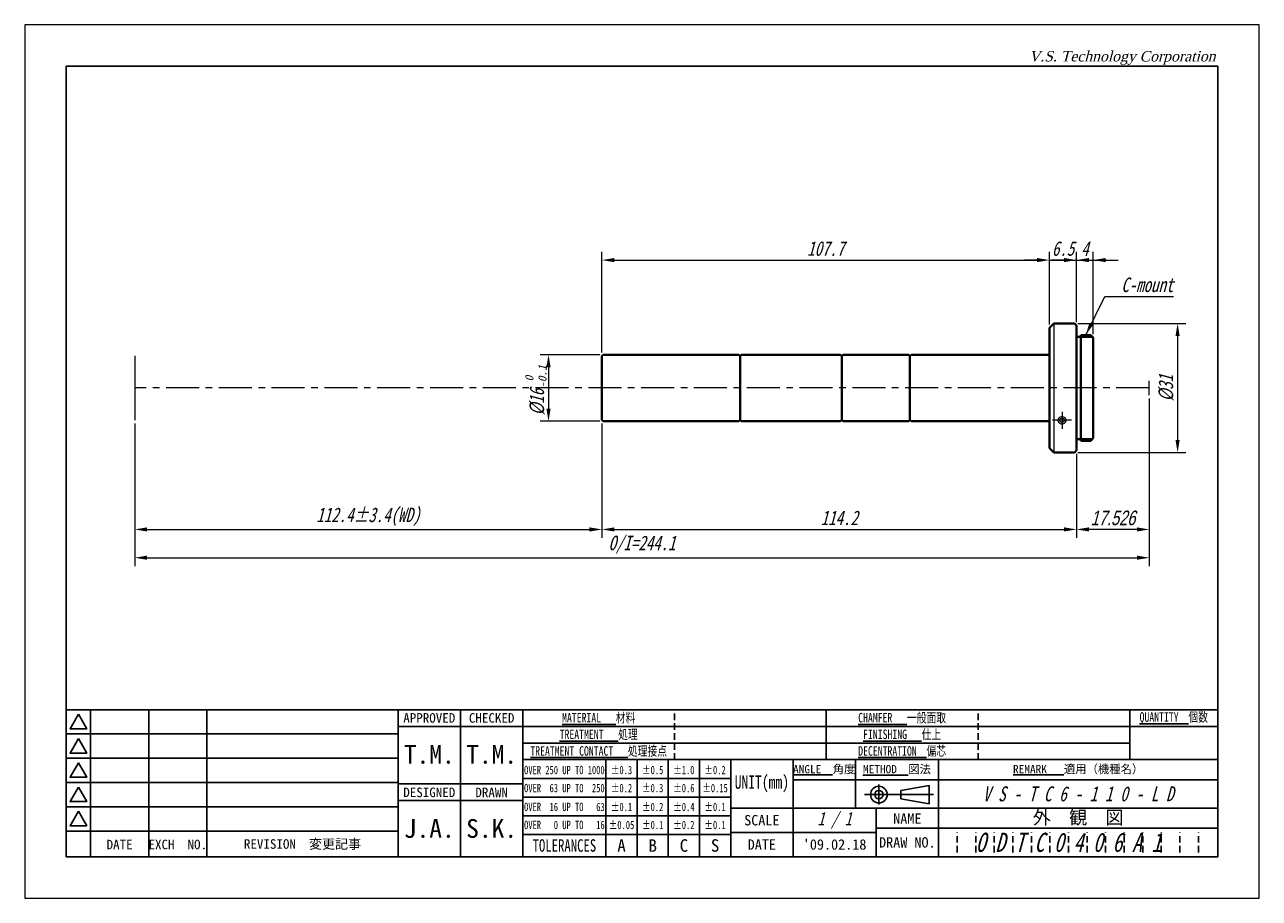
# Model space of a CAD drawing. Header units: millimetres. Extents: x 0 to 297, y 0 to 210.
import ezdxf

# ---------------------------------------------------------------- set-up
doc = ezdxf.new("R2010")
doc.units = ezdxf.units.MM
doc.header["$LTSCALE"] = 0.25
doc.linetypes.add('CENTER', pattern=[50.8, 31.75, -6.35, 6.35, -6.35])
doc.linetypes.add('HIDDEN', pattern=[9.525, 6.35, -3.175])
for name, color, linetype, lineweight in [('11-太線', 7, 'Continuous', 40), ('12-中線', 7, 'Continuous', 20), ('2-中心線', 5, 'CENTER', 20), ('4-寸法線', 5, 'Continuous', 20), ('5-文字', 5, 'Continuous', 20), ('6-図面枠', 5, 'Continuous', 25), ('補助線', 254, 'Continuous', 0)]:
    doc.layers.add(name, color=color, linetype=linetype, lineweight=lineweight)
doc.styles.add('(TNK)aSS', font='MS Gothic.ttf', dxfattribs={"width": 0.75, "oblique": 15, "height": 3.5})
doc.styles.add('italic_01', font='MS Gothic.ttf', dxfattribs={"width": 0.75, "oblique": 15, "height": 2})
doc.styles.add('narrow_01', font='MS Gothic.ttf', dxfattribs={"width": 0.75, "height": 2})
doc.styles.add('VST', font='CENTURY.TTF', dxfattribs={"oblique": 15, "height": 2.5})
doc.dimstyles.new('TMIZO', dxfattribs={"dimscale": 0, "dimtxt": 3.5, "dimasz": 3, "dimexe": 2, "dimexo": 0.8, "dimgap": 1, "dimtad": 3, "dimtoh": 1, "dimdec": 1, "dimrnd": 0.005, "dimdsep": 46, "dimtxsty": '(TNK)aSS', "dimcen": 0, "dimclrd": 7, "dimclre": 7, "dimclrt": 7, "dimaunit": 1, "dimadec": 0, "dimazin": 2, "dimtfac": 1, "dimtdec": 1, "dimtmove": 0, "dimatfit": 3, "dimfxl": 1, "dimtolj": 1, "dimtzin": 0, "dimlwd": -1, "dimlwe": -1, "dimarcsym": 0})

# ---------------------------------------------------------------- blocks, each defined once
blk = doc.blocks.new('*D3')
at = {"layer": '4-寸法線', "color": 7}
for p, q in [((270.54, 120.13), (270.54, 79.87)), ((26.46, 114.17), (26.46, 79.87)), ((29.46, 81.87), (267.54, 81.87))]:
    blk.add_line(p, q, dxfattribs=at)
for points in [[(29.46, 82.37), (29.46, 81.37), (26.46, 81.87)], [(267.54, 82.37), (267.54, 81.37), (270.54, 81.87)]]:
    blk.add_solid(points, dxfattribs=at)
at = {"layer": 'Defpoints', "color": 0}
for p in [(270.54, 120.93), (26.46, 114.97), (270.54, 81.87)]:
    blk.add_point(p, dxfattribs=at)
at = {"layer": '4-寸法線', "color": 7, "insert": (148.5, 84.99), "char_height": 3.5, "attachment_point": 5, "style": '(TNK)aSS'}
blk.add_mtext('\\A1;O/I=244.1', dxfattribs=at)
blk = doc.blocks.new('*D4')
at = {"layer": '4-寸法線', "color": 7}
for p, q in [((138.86, 114.17), (138.86, 86.67)), ((253.04, 106.87), (253.04, 86.67)), ((141.86, 88.67), (250.04, 88.67))]:
    blk.add_line(p, q, dxfattribs=at)
for points in [[(141.86, 89.17), (141.86, 88.17), (138.86, 88.67)], [(250.04, 89.17), (250.04, 88.17), (253.04, 88.67)]]:
    blk.add_solid(points, dxfattribs=at)
at = {"layer": 'Defpoints', "color": 0}
for p in [(138.86, 114.97), (253.04, 107.67), (253.04, 88.67)]:
    blk.add_point(p, dxfattribs=at)
at = {"layer": '4-寸法線', "color": 7, "insert": (195.95, 91.42), "char_height": 3.5, "attachment_point": 5, "style": '(TNK)aSS'}
blk.add_mtext('\\A1;114.2', dxfattribs=at)
blk = doc.blocks.new('*D5')
at = {"layer": '4-寸法線', "color": 7}
for p, q in [((26.46, 114.17), (26.46, 86.67)), ((138.86, 114.17), (138.86, 86.67)), ((29.46, 88.67), (135.86, 88.67))]:
    blk.add_line(p, q, dxfattribs=at)
for points in [[(29.46, 89.17), (29.46, 88.17), (26.46, 88.67)], [(135.86, 89.17), (135.86, 88.17), (138.86, 88.67)]]:
    blk.add_solid(points, dxfattribs=at)
at = {"layer": 'Defpoints', "color": 0}
for p in [(26.46, 114.97), (138.86, 114.97), (138.86, 88.67)]:
    blk.add_point(p, dxfattribs=at)
at = {"layer": '4-寸法線', "color": 7, "insert": (82.66, 91.71), "char_height": 3.5, "attachment_point": 5, "style": '(TNK)aSS'}
blk.add_mtext('\\A1;112.4±3.4(WD)', dxfattribs=at)
blk = doc.blocks.new('*D6')
at = {"layer": '4-寸法線', "color": 7}
for p, q in [((138.86, 131.17), (138.86, 155.42)), ((246.54, 137.97), (246.54, 155.42)), ((141.86, 153.42), (243.54, 153.42))]:
    blk.add_line(p, q, dxfattribs=at)
for points in [[(141.86, 153.92), (141.86, 152.92), (138.86, 153.42)], [(243.54, 153.92), (243.54, 152.92), (246.54, 153.42)]]:
    blk.add_solid(points, dxfattribs=at)
at = {"layer": 'Defpoints', "color": 0}
for p in [(246.54, 153.42), (246.54, 137.17), (138.86, 130.37)]:
    blk.add_point(p, dxfattribs=at)
at = {"layer": '4-寸法線', "color": 7, "insert": (192.7, 156.17), "char_height": 3.5, "attachment_point": 5, "style": '(TNK)aSS'}
blk.add_mtext('\\A1;107.7', dxfattribs=at)
blk = doc.blocks.new('*D9')
at = {"layer": '4-寸法線', "color": 7}
for p, q in [((138.36, 130.67), (124.01, 130.67)), ((126.01, 127.67), (126.01, 117.67)), ((138.36, 114.67), (124.01, 114.67))]:
    blk.add_line(p, q, dxfattribs=at)
for points in [[(125.51, 127.67), (126.51, 127.67), (126.01, 130.67)], [(125.51, 117.67), (126.51, 117.67), (126.01, 114.67)]]:
    blk.add_solid(points, dxfattribs=at)
at = {"layer": 'Defpoints', "color": 0}
for p in [(139.16, 130.67), (126.01, 114.67), (139.16, 114.67)]:
    blk.add_point(p, dxfattribs=at)
at = {"layer": '4-寸法線', "color": 7, "insert": (123.26, 119.31), "char_height": 3.5, "attachment_point": 5, "rotation": 90, "style": '(TNK)aSS'}
blk.add_mtext('\\A1;{\\fMS UI Gothic|b0|i0|c128|p17;%%c}16', dxfattribs=at)
blk = doc.blocks.new('*D10')
at = {"layer": '4-寸法線', "color": 7}
for p, q in [((253.34, 138.17), (279.34, 138.17)), ((277.34, 135.17), (277.34, 110.17)), ((253.34, 107.17), (279.34, 107.17))]:
    blk.add_line(p, q, dxfattribs=at)
for points in [[(276.84, 135.17), (277.84, 135.17), (277.34, 138.17)], [(276.84, 110.17), (277.84, 110.17), (277.34, 107.17)]]:
    blk.add_solid(points, dxfattribs=at)
at = {"layer": 'Defpoints', "color": 0}
for p in [(252.54, 138.17), (252.54, 107.17), (277.34, 107.17)]:
    blk.add_point(p, dxfattribs=at)
at = {"layer": '4-寸法線', "color": 7, "insert": (274.59, 122.67), "char_height": 3.5, "attachment_point": 5, "rotation": 90, "style": '(TNK)aSS'}
blk.add_mtext('\\A1;{\\fMS UI Gothic|b0|i0|c128|p17;%%c}31', dxfattribs=at)
blk = doc.blocks.new('*D11')
at = {"layer": '4-寸法線', "color": 7}
for p, q in [((246.54, 137.97), (246.54, 155.42)), ((253.04, 138.47), (253.04, 155.42)), ((243.54, 153.42), (240.54, 153.42)), ((246.54, 153.42), (253.04, 153.42)), ((256.04, 153.42), (259.04, 153.42))]:
    blk.add_line(p, q, dxfattribs=at)
for points in [[(243.54, 153.92), (243.54, 152.92), (246.54, 153.42)], [(256.04, 153.92), (256.04, 152.92), (253.04, 153.42)]]:
    blk.add_solid(points, dxfattribs=at)
at = {"layer": 'Defpoints', "color": 0}
for p in [(253.04, 153.42), (246.54, 137.17), (253.04, 137.67)]:
    blk.add_point(p, dxfattribs=at)
at = {"layer": '4-寸法線', "color": 7, "insert": (249.79, 156.17), "char_height": 3.5, "attachment_point": 5, "style": '(TNK)aSS'}
blk.add_mtext('\\A1;6.5', dxfattribs=at)
blk = doc.blocks.new('*D12')
at = {"layer": '4-寸法線', "color": 7}
for p, q in [((253.04, 138.47), (253.04, 155.42)), ((257.04, 135.57), (257.04, 155.42)), ((250.04, 153.42), (247.04, 153.42)), ((253.04, 153.42), (257.04, 153.42)), ((260.04, 153.42), (263.04, 153.42))]:
    blk.add_line(p, q, dxfattribs=at)
for points in [[(250.04, 153.92), (250.04, 152.92), (253.04, 153.42)], [(260.04, 153.92), (260.04, 152.92), (257.04, 153.42)]]:
    blk.add_solid(points, dxfattribs=at)
at = {"layer": 'Defpoints', "color": 0}
for p in [(257.04, 153.42), (253.04, 137.67), (257.04, 134.77)]:
    blk.add_point(p, dxfattribs=at)
at = {"layer": '4-寸法線', "color": 7, "insert": (255.04, 156.17), "char_height": 3.5, "attachment_point": 5, "style": '(TNK)aSS'}
blk.add_mtext('\\A1;4', dxfattribs=at)
blk = doc.blocks.new('*D13')
at = {"layer": '4-寸法線', "color": 7}
for p, q in [((270.54, 120.13), (270.54, 86.67)), ((253.04, 106.87), (253.04, 86.67)), ((267.54, 88.67), (256.04, 88.67))]:
    blk.add_line(p, q, dxfattribs=at)
for points in [[(256.04, 89.17), (256.04, 88.17), (253.04, 88.67)], [(267.54, 89.17), (267.54, 88.17), (270.54, 88.67)]]:
    blk.add_solid(points, dxfattribs=at)
at = {"layer": 'Defpoints', "color": 0}
for p in [(270.54, 120.93), (253.04, 107.67), (253.04, 88.67)]:
    blk.add_point(p, dxfattribs=at)
at = {"layer": '4-寸法線', "color": 7, "insert": (261.79, 91.42), "char_height": 3.5, "attachment_point": 5, "style": '(TNK)aSS'}
blk.add_mtext('\\A1;{\\fMS UI Gothic|b0|i0|c0|p17;17.526}', dxfattribs=at)

msp = doc.modelspace()

# ---------------------------------------------------------------- linework, layer by layer
at = {"layer": '11-太線', "color": 0}
for p, q in [((246.54, 137.17), (247.54, 138.17)), ((246.54, 108.17), (246.54, 137.17)), ((252.54, 138.17), (247.54, 138.17)), ((252.54, 138.17), (253.04, 137.67)), ((253.04, 107.67), (253.04, 137.67)), ((254.04, 134.97), (253.04, 134.97)), ((254.04, 109.97), (254.04, 135.37)), ((254.04, 135.37), (256.44, 135.37)), ((256.84, 134.97), (254.04, 134.97)), ((256.44, 135.37), (257.04, 134.77)), ((257.04, 110.57), (257.04, 134.77)), ((138.86, 130.37), (139.16, 130.67)), ((138.86, 130.37), (138.86, 114.97)), ((139.16, 130.67), (171.79, 130.67)), ((171.79, 130.67), (172.09, 130.37)), ((172.09, 130.37), (172.39, 130.67)), ((172.09, 114.97), (172.09, 130.37)), ((196.29, 130.67), (172.39, 130.67)), ((196.29, 130.67), (196.59, 130.37)), ((196.89, 130.67), (196.59, 130.37)), ((196.59, 114.97), (196.59, 130.37)), ((196.89, 130.67), (212.67, 130.67)), ((212.97, 130.37), (212.67, 130.67)), ((212.97, 130.37), (213.27, 130.67)), ((212.97, 130.37), (212.97, 114.97)), ((246.54, 130.67), (213.27, 130.67)), ((138.86, 114.97), (139.16, 114.67)), ((139.16, 114.67), (171.79, 114.67)), ((171.79, 114.67), (172.09, 114.97)), ((172.09, 114.97), (172.39, 114.67)), ((172.39, 114.67), (196.29, 114.67)), ((196.29, 114.67), (196.59, 114.97)), ((196.89, 114.67), (196.59, 114.97)), ((196.89, 114.67), (212.67, 114.67)), ((212.97, 114.97), (212.67, 114.67)), ((212.97, 114.97), (213.27, 114.67)), ((246.54, 114.67), (213.27, 114.67)), ((254.04, 110.37), (253.04, 110.37)), ((256.84, 110.37), (254.04, 110.37)), ((254.04, 109.97), (256.44, 109.97)), ((256.44, 109.97), (257.04, 110.57)), ((246.54, 108.17), (247.54, 107.17)), ((252.54, 107.17), (247.54, 107.17)), ((252.54, 107.17), (253.04, 107.67))]:
    msp.add_line(p, q, dxfattribs=at)
at = {"layer": '12-中線', "color": 0}
msp.add_line((247.54, 138.17), (247.54, 107.17), dxfattribs=at)
for points in [[(249.54, 115.77), (249.33, 115.75), (249.13, 115.69), (248.95, 115.6), (248.79, 115.49), (248.67, 115.34), (248.59, 115.18), (248.54, 115.01), (248.54, 114.83), (248.59, 114.65), (248.67, 114.49), (248.79, 114.35), (248.95, 114.23), (249.13, 114.14), (249.33, 114.09), (249.54, 114.07), (249.75, 114.09), (249.94, 114.14), (250.13, 114.23), (250.28, 114.35), (250.4, 114.49), (250.49, 114.65), (250.53, 114.83), (250.53, 115.01), (250.49, 115.18), (250.4, 115.34), (250.28, 115.49), (250.13, 115.6), (249.94, 115.69), (249.75, 115.75)], [(249.54, 115.37), (249.41, 115.36), (249.29, 115.33), (249.19, 115.28), (249.09, 115.22), (249.02, 115.14), (248.97, 115.06), (248.94, 114.96), (248.94, 114.87), (248.97, 114.78), (249.02, 114.69), (249.09, 114.62), (249.19, 114.55), (249.29, 114.51), (249.41, 114.48), (249.54, 114.47), (249.66, 114.48), (249.78, 114.51), (249.89, 114.55), (249.98, 114.62), (250.06, 114.69), (250.11, 114.78), (250.13, 114.87), (250.13, 114.96), (250.11, 115.06), (250.06, 115.14), (249.98, 115.22), (249.89, 115.28), (249.78, 115.33), (249.66, 115.36)]]:
    msp.add_lwpolyline(points, close=True, dxfattribs=at)
at = {"layer": '2-中心線', "color": 0}
for p, q in [((270.54, 122.67), (26.46, 122.67)), ((270.54, 120.93), (270.54, 124.4)), ((249.54, 116.93), (249.54, 112.89)), ((251.84, 114.92), (247.26, 114.92))]:
    msp.add_line(p, q, dxfattribs=at)
at = {"layer": '4-寸法線', "color": 0}
msp.add_line((26.46, 130.37), (26.46, 114.97), dxfattribs=at)
at = {"layer": '6-図面枠'}
for p, q in [((10, 200), (10, 10)), ((287, 200), (10, 200)), ((287, 10), (287, 200)), ((287, 45.33), (10, 45.33)), ((15.83, 45.33), (15.83, 10)), ((29.83, 45.33), (29.83, 10)), ((43.83, 45.33), (43.83, 10)), ((89.83, 45.33), (89.83, 10)), ((104.83, 45.33), (104.83, 10)), ((119.83, 45.33), (119.83, 10)), ((192.83, 33.33), (192.83, 45.33)), ((265.83, 33.33), (265.83, 45.33)), ((15.83, 39.5), (10, 39.5)), ((29.83, 39.5), (15.83, 39.5)), ((43.83, 39.5), (29.83, 39.5)), ((89.83, 39.5), (43.83, 39.5)), ((287, 41.33), (89.83, 41.33)), ((265.83, 37.33), (119.83, 37.33)), ((15.83, 33.67), (10, 33.67)), ((29.83, 33.67), (15.83, 33.67)), ((43.83, 33.67), (29.83, 33.67)), ((89.83, 33.67), (43.83, 33.67)), ((287, 33.33), (119.83, 33.33)), ((139.83, 10), (139.83, 33.33)), ((147.33, 10), (147.33, 33.33)), ((154.83, 10), (154.83, 33.33)), ((162.33, 10), (162.33, 33.33)), ((169.83, 10), (169.83, 33.33)), ((184.83, 21.67), (184.83, 33.33)), ((199.83, 21.67), (199.83, 33.33)), ((219.83, 10), (219.83, 33.33)), ((15.83, 27.83), (10, 27.83)), ((29.83, 27.83), (15.83, 27.83)), ((43.83, 27.83), (29.83, 27.83)), ((89.83, 27.83), (43.83, 27.83)), ((119.83, 27.5), (89.83, 27.5)), ((169.83, 28.83), (119.83, 28.83)), ((287, 28.5), (184.83, 28.5)), ((205.48, 27.33), (205.48, 22.53)), ((217.6, 27.15), (210.8, 25.94)), ((217.6, 24.93), (217.6, 27.15)), ((169.83, 24.33), (119.83, 24.33)), ((202, 24.93), (218.66, 24.93)), ((210.8, 24.93), (210.8, 25.94)), ((210.8, 24.93), (210.8, 23.91)), ((217.6, 22.7), (210.8, 23.91)), ((217.6, 24.93), (217.6, 22.7)), ((15.83, 22), (10, 22)), ((29.83, 22), (15.83, 22)), ((43.83, 22), (29.83, 22)), ((89.83, 22), (43.83, 22)), ((119.83, 23.5), (89.83, 23.5)), ((169.83, 21.67), (287, 21.67)), ((184.83, 10), (184.83, 21.67)), ((204.83, 10), (204.83, 21.67)), ((169.83, 19.83), (119.83, 19.83)), ((15.83, 16.17), (10, 16.17)), ((29.83, 16.17), (15.83, 16.17)), ((43.83, 16.17), (29.83, 16.17)), ((89.83, 16.17), (43.83, 16.17)), ((169.83, 15.33), (119.83, 15.33)), ((204.83, 15.83), (169.83, 15.83)), ((287, 16.83), (204.83, 16.83)), ((219.83, 16.83), (219.83, 10)), ((10, 10), (287, 10)), ((10, 10), (287, 10))]:
    msp.add_line(p, q, dxfattribs=at)
at = {"layer": '6-図面枠', "linetype": 'HIDDEN'}
for p, q in [((156.33, 33.33), (156.33, 45.33)), ((229.33, 33.33), (229.33, 45.33))]:
    msp.add_line(p, q, dxfattribs=at)
at = {"layer": '6-図面枠', "color": 2, "linetype": 'HIDDEN'}
for p, q in [((224.3, 11), (224.3, 15.83)), ((228.77, 11), (228.77, 15.83)), ((233.23, 11), (233.23, 15.83)), ((237.7, 11), (237.7, 15.83)), ((242.17, 11), (242.17, 15.83)), ((246.63, 11), (246.63, 15.83)), ((251.1, 11), (251.1, 15.83)), ((255.57, 11), (255.57, 15.83)), ((260.03, 11), (260.03, 15.83)), ((264.5, 11), (264.5, 15.83)), ((268.97, 11), (268.97, 15.83)), ((273.43, 11), (273.43, 15.83)), ((277.9, 11), (277.9, 15.83)), ((282.37, 11), (282.37, 15.83))]:
    msp.add_line(p, q, dxfattribs=at)
at = {"layer": '6-図面枠'}
for points in [[(12.92, 44.25), (10.9, 40.75), (14.94, 40.75)], [(12.92, 38.42), (10.9, 34.92), (14.94, 34.92)], [(12.92, 32.58), (10.9, 29.08), (14.94, 29.08)], [(12.92, 26.75), (10.9, 23.25), (14.94, 23.25)], [(12.92, 20.92), (10.9, 17.42), (14.94, 17.42)]]:
    msp.add_lwpolyline(points, close=True, dxfattribs=at)
for radius in [2, 1]:
    msp.add_circle((205.48, 24.93), radius, dxfattribs=at)
at = {"layer": '補助線'}
for p, q in [((297, 210), (0, 210)), ((0, 210), (0, 0)), ((297, 0), (297, 210)), ((0, 0), (297, 0))]:
    msp.add_line(p, q, dxfattribs=at)

# ---------------------------------------------------------------- texts
at = {"layer": '5-文字', "color": 0, "style": '(TNK)aSS', "oblique": 15}
for s, p in [('0', (122.38, 124.25)), ('-0.1', (125.54, 122.7))]:
    msp.add_text(s, height=2, rotation=90, dxfattribs=at).set_placement(p)
at = {"layer": '5-文字', "color": 0, "insert": (263.8, 145.67), "char_height": 3.5, "attachment_point": 7, "style": '(TNK)aSS'}
msp.add_mtext('C-mount', dxfattribs=at)
at = {"layer": '6-図面枠'}
for s, insert, char_height, width, attachment_point, style in [('V.S. Technology Corporation', (241.58, 203.67), 2.5, 50, 1, 'VST'), ('{\\LMATERIAL}   材料', (138.08, 43.29), 2.3, 36.5, 5, 'narrow_01'), ('{\\LCHAMFER}   一般面取', (211.08, 43.29), 2.3, 36.5, 5, 'narrow_01'), ('{\\fＭＳ ゴシック|b0|i0|c128|p49;\\LQUANTITY\\l  個数}', (276.42, 43.29), 2.3, 21.1667, 5, 'narrow_01'), ('{\\LTREATMENT}   処理', (138.08, 39.29), 2.3, 36.5, 5, 'narrow_01'), ('{\\LFINISHING}   仕上', (211.08, 39.29), 2.3, 36.5, 5, 'narrow_01'), ('{\\LTREATMENT CONTACT}   処理接点', (138.08, 35.29), 2.3, 36.5, 5, 'narrow_01'), ('{\\LDECENTRATION}  偏芯', (211.08, 35.29), 2.3, 36.5, 5, 'narrow_01'), ('OVER 250 UP TO 1000', (129.83, 30.82), 2, 20, 5, 'narrow_01'), ('±0.3', (143.58, 30.82), 2, 7.5, 5, 'narrow_01'), ('±0.5', (151.08, 30.82), 2, 7.5, 5, 'narrow_01'), ('±1.0', (158.58, 30.82), 2, 7.5, 5, 'narrow_01'), ('±0.2', (166.08, 30.82), 2, 7.5, 5, 'narrow_01'), ('UNIT(mm)', (177.33, 27.5), 3.2, 15, 5, 'narrow_01'), ('OVER  63 UP TO  250', (129.83, 26.48), 2, 20, 5, 'narrow_01'), ('±0.2', (143.58, 26.48), 2, 7.5, 5, 'narrow_01'), ('{\\fＭＳ ゴシック|b0|i0|c128|p49;±0.3}', (151.08, 26.48), 2, 7.5, 5, 'narrow_01'), ('{\\fＭＳ ゴシック|b0|i0|c128|p49;±0.6}', (158.58, 26.48), 2, 7.5, 5, 'narrow_01'), ('{\\fＭＳ ゴシック|b0|i0|c128|p49;±0.15}', (166.08, 26.48), 2, 7.5, 5, 'narrow_01'), ('V S - T C 6 - 1 1 0 - L D', (253.42, 25.08), 3.6, 67.1668, 5, 'italic_01'), ('OVER  16 UP TO   63', (129.83, 21.95), 2, 20, 5, 'narrow_01'), ('{\\fＭＳ ゴシック|b0|i0|c128|p49;±0.1}', (143.58, 21.95), 2, 7.5, 5, 'narrow_01'), ('{\\fＭＳ ゴシック|b0|i0|c128|p49;±0.2}', (151.08, 21.95), 2, 7.5, 5, 'narrow_01'), ('{\\fＭＳ ゴシック|b0|i0|c128|p49;±0.4}', (158.58, 21.95), 2, 7.5, 5, 'narrow_01'), ('{\\fＭＳ ゴシック|b0|i0|c128|p49;±0.1}', (166.08, 21.95), 2, 7.5, 5, 'narrow_01'), ('1 / 1', (194.83, 18.75), 3.2, 20, 5, 'italic_01'), ('OVER   0 UP TO   16', (129.83, 17.62), 2, 20, 5, 'narrow_01'), ('{\\fＭＳ ゴシック|b0|i0|c128|p49;±0.05}', (143.58, 17.62), 2, 7.5, 5, 'narrow_01'), ('{\\fＭＳ ゴシック|b0|i0|c128|p49;±0.1}', (151.08, 17.62), 2, 7.5, 5, 'narrow_01'), ('{\\fＭＳ ゴシック|b0|i0|c128|p49;±0.2}', (158.58, 17.62), 2, 7.5, 5, 'narrow_01'), ('{\\fＭＳ ゴシック|b0|i0|c128|p49;±0.1}', (166.08, 17.62), 2, 7.5, 5, 'narrow_01'), ('O D T C 0 4 0 6 A 1', (251.1, 13.42), 4.6, 64.8501, 5, 'italic_01'), ('TOLERANCES', (129.83, 12.67), 3, 20, 5, 'narrow_01')]:
    msp.add_mtext(s, dxfattribs=dict(at, insert=insert, char_height=char_height, width=width, attachment_point=attachment_point, style=style))
at = {"layer": '6-図面枠', "attachment_point": 5}
for s, insert, char_height, width in [('{\\fＭＳ ゴシック|b0|i0|c128|p49;APPROVED}', (97.33, 43.34), 2.3, 15), ('{\\fＭＳ ゴシック|b0|i0|c128|p49;CHECKED}', (112.33, 43.34), 2.3, 15), ('{\\fＭＳ ゴシック|b0|i0|c128|p49;T.M.}', (97.33, 34.58), 4.5, 15), ('{\\fＭＳ ゴシック|b0|i0|c128|p49;T.M.}', (112.33, 34.58), 4.5, 15), ('{\\fＭＳ ゴシック|b0|i0|c128|p49;\\LANGLE\\l  角度}', (192.33, 30.92), 2, 15), ('{\\fＭＳ ゴシック|b0|i0|c128|p49;\\LMETHOD\\l  図法}', (209.83, 30.92), 2, 20), ('{\\fＭＳ ゴシック|b0|i0|c128|p49;\\LREMARK\\l   適用（機種名）}', (253.42, 30.92), 2, 67.1667), ('{\\fＭＳ ゴシック|b0|i0|c128|p49;DESIGNED}', (97.33, 25.45), 2.3, 15), ('{\\fＭＳ ゴシック|b0|i0|c128|p49;DRAWN}', (112.33, 25.45), 2.3, 15), ('{\\fＭＳ ゴシック|b0|i0|c128|p49;外\u3000観\u3000図}', (253.42, 19.25), 3.2, 67.1667), ('{\\fＭＳ ゴシック|b0|i0|c128|p49;J.A.}', (97.33, 16.75), 4.5, 15), ('{\\fＭＳ ゴシック|b0|i0|c128|p49;S.K.}', (112.33, 16.75), 4.5, 15), ('{\\fＭＳ ゴシック|b0|i0|c128|p49;SCALE}', (177.33, 18.75), 2.5, 15), ('{\\fＭＳ ゴシック|b0|i0|c128|p49;NAME}', (212.33, 19.15), 2.5, 15), ('{\\fＭＳ ゴシック|b0|i0|c128|p49;EXCH  NO.}', (36.83, 12.92), 2.3, 14), ('{\\fＭＳ ゴシック|b0|i0|c128|p49;DRAW NO.}', (212.33, 13.42), 2.5, 15), ('{\\fＭＳ ゴシック|b0|i0|c128|p49;DATE}', (22.83, 12.92), 2.3, 14), ('{\\fＭＳ ゴシック|b0|i0|c128|p49;REVISION  変更記事}', (66.83, 12.92), 2.3, 46), ('{\\fＭＳ ゴシック|b0|i0|c128|p49;A}', (143.58, 12.67), 3, 7.5), ('{\\fＭＳ ゴシック|b0|i0|c128|p49;B}', (151.08, 12.67), 3, 7.5), ('{\\fＭＳ ゴシック|b0|i0|c128|p49;C}', (158.58, 12.67), 3, 7.5), ('{\\fＭＳ ゴシック|b0|i0|c128|p49;S}', (166.08, 12.67), 3, 7.5), ('{\\fＭＳ ゴシック|b0|i0|c128|p49;DATE}', (177.33, 12.92), 2.5, 15), ("{\\fMS Gothic|b0|i0|c128|p49;'09.02.18}", (194.83, 12.92), 2.5, 20)]:
    msp.add_mtext(s, dxfattribs=dict(at, insert=insert, char_height=char_height, width=width))

# ---------------------------------------------------------------- dimensions: what is measured, and where the dimension line sits
at = {"layer": '4-寸法線', "color": 0}
for base, p1, p2, picture, middle in [((246.54, 153.42), (138.86, 130.37), (246.54, 137.17), '*D6', (192.7, 156.17)), ((253.04, 88.67), (138.86, 114.97), (253.04, 107.67), '*D4', (195.95, 91.42))]:
    dim = msp.add_linear_dim(base=base, p1=p1, p2=p2, dimstyle='TMIZO', override={"dimscale": 1}, dxfattribs=at)
    dim.commit()
    dim.dimension.update_dxf_attribs({"geometry": picture, "text_midpoint": middle})
for base, p1, p2, picture, middle in [((253.04, 153.42), (246.54, 137.17), (253.04, 137.67), '*D11', (249.79, 153.42)), ((257.04, 153.42), (253.04, 137.67), (257.04, 134.77), '*D12', (255.04, 153.42))]:
    dim = msp.add_linear_dim(base=base, p1=p1, p2=p2, dimstyle='TMIZO', override={"dimscale": 1}, dxfattribs=at)
    dim.commit()
    dim.dimension.update_dxf_attribs({"geometry": picture, "text_midpoint": middle, "dimtype": 160})
dim = msp.add_linear_dim(base=(277.34, 107.17), p1=(252.54, 138.17), p2=(252.54, 107.17), angle=90, text='{\\fMS UI Gothic|b0|i0|c128|p17;%%c}<>', dimstyle='TMIZO', override={"dimscale": 1}, dxfattribs=at)
dim.commit()
dim.dimension.update_dxf_attribs({"geometry": '*D10', "text_midpoint": (274.59, 122.67)})
dim = msp.add_linear_dim(base=(126.01, 114.67), p1=(139.16, 130.67), p2=(139.16, 114.67), angle=270, text='{\\fMS UI Gothic|b0|i0|c128|p17;%%c}<>', dimstyle='TMIZO', override={"dimscale": 1}, dxfattribs=at)
dim.commit()
dim.dimension.update_dxf_attribs({"geometry": '*D9', "text_midpoint": (126.01, 119.31), "dimtype": 160})
for base, p1, p2, text, picture, middle in [((270.54, 81.87), (26.46, 114.97), (270.54, 120.93), 'O/I=<>', '*D3', (148.5, 84.99)), ((253.04, 88.67), (270.54, 120.93), (253.04, 107.67), '{\\fMS UI Gothic|b0|i0|c0|p17;17.526}', '*D13', (261.79, 91.42)), ((138.86, 88.67), (26.46, 114.97), (138.86, 114.97), '<>±3.4(WD)', '*D5', (82.66, 91.71))]:
    dim = msp.add_linear_dim(base=base, p1=p1, p2=p2, text=text, dimstyle='TMIZO', override={"dimscale": 1}, dxfattribs=at)
    dim.commit()
    dim.dimension.update_dxf_attribs({"geometry": picture, "text_midpoint": middle})

# ---------------------------------------------------------------- leaders
at = {"layer": '5-文字', "color": 0, "annotation_type": 0, "has_hookline": 1, "hookline_direction": 0, "text_width": 12.53}
msp.add_leader([(255.24, 135.37), (259.8, 144.67), (262.8, 144.67)], dimstyle='TMIZO', override={"dimscale": 1, "dimtad": 1}, dxfattribs=at)

doc.saveas('drawing.dxf')
